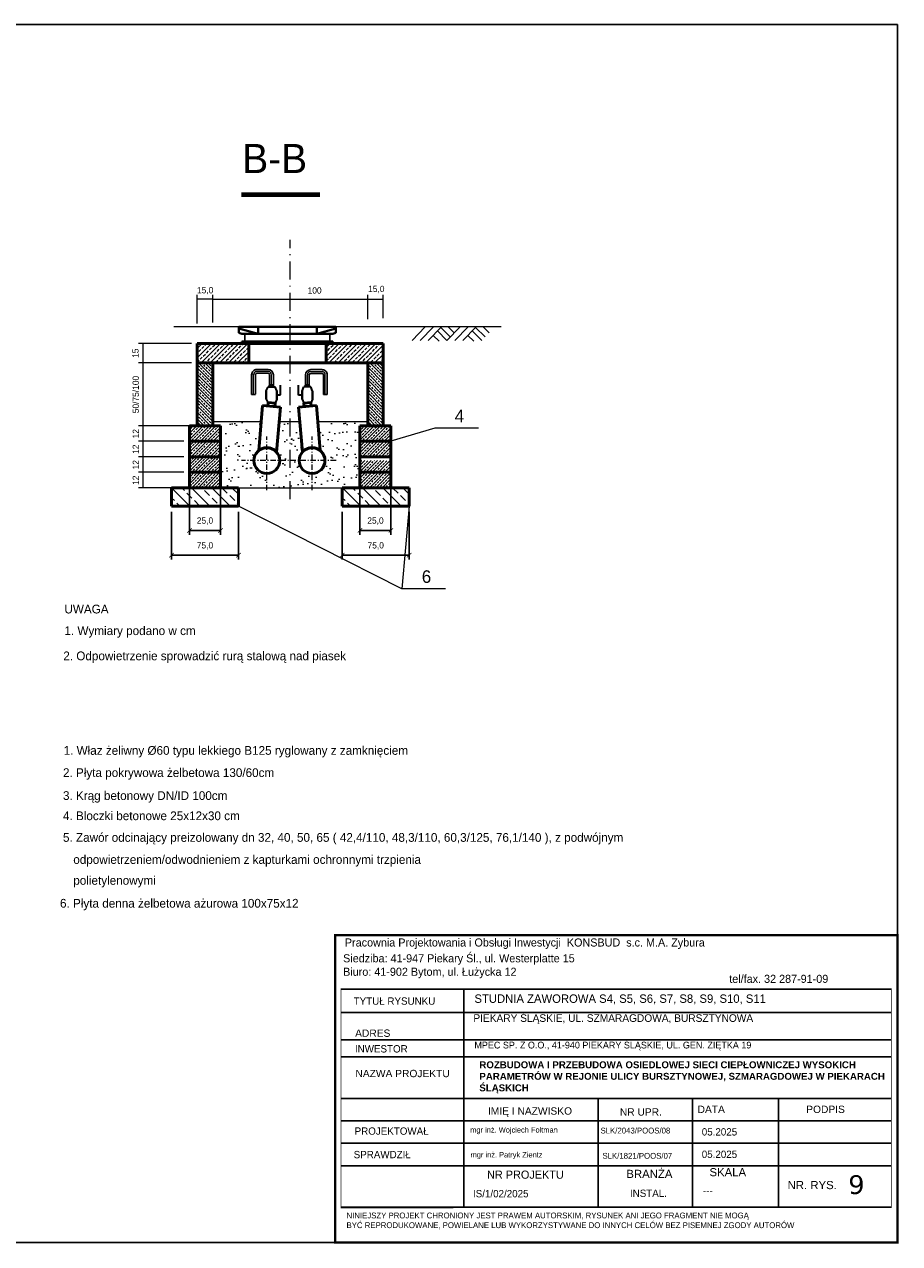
# Model space of a CAD drawing. Extents: x 6567519 to 6569315, y 5583523 to 5585607.
# Tile 43 of 67: x 6568908 to 6569005, y 5583765 to 5583901. Entities that reach past the tile are written whole.
import ezdxf

# ---------------------------------------------------------------- set-up
doc = ezdxf.new("R2010")
doc.units = 0
doc.header["$PDSIZE"] = 0.75
doc.linetypes.add('DGN Style 4', pattern=[2.564227, 1.281312, -0.640656, 0.001602, -0.640656])
doc.linetypes.add('GAK', pattern=[3.5, 2, -0.7, 0.1, -0.7])
doc.layers.get('0').update_dxf_attribs({"linetype": 'CONTINUOUS', "lineweight": 13})
doc.layers.get('Defpoints').update_dxf_attribs({"linetype": 'CONTINUOUS'})
for name, color, linetype, lineweight in [('0-przyłącze', 7, 'CONTINUOUS', 50), ('40', 10, 'CONTINUOUS', 40), ('OBRYS', 7, 'CONTINUOUS', 0), ('pomocnicza', 140, 'CONTINUOUS', 30), ('RAMKA', 7, 'CONTINUOUS', 25), ('sch_mont', 7, 'CONTINUOUS', 0), ('siec', 7, 'GAK', 70), ('studnia', 170, 'CONTINUOUS', 50), ('wymiar', 80, 'CONTINUOUS', 20)]:
    doc.layers.add(name, color=color, linetype=linetype, lineweight=lineweight)
doc.layers.add('_D.OBRZEŻE', color=43, linetype='CONTINUOUS')
doc.styles.add('Opisy018', font='verdana.ttf', dxfattribs={"height": 20})
doc.dimstyles.new('Kopia ISO-25', dxfattribs={"dimtxt": 0.7, "dimasz": 0.5, "dimexe": 0.5, "dimexo": 0.625, "dimtad": 1, "dimdsep": 46, "dimtxsty": 'Standard', "dimblk": 'ARCHTICK', "dimcen": 2.5, "dimadec": 0, "dimazin": 0, "dimtfac": 1, "dimtmove": 0, "dimatfit": 3, "dimfxl": 0, "dimarcsym": 0})
pattern_1 = [(45, (6566893.1232, 5582774.073), (-0.50911688, 0.50911688), []), (45, (6566893.6315, 5582774.073), (-0.50911688, 0.50911688), [0.3456, -0.144])]
pattern_2 = [(45, (-5226.1403, 15383.1629), (-0.353553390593, 0.353553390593), []), (45, (-5225.78676, 15383.1629), (-0.353553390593, 0.353553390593), [0.25, -0.125])]

# ---------------------------------------------------------------- blocks, each defined once
blk = doc.blocks.new('_ArchTick')
at = {"color": 0, "linetype": 'ByBlock', "const_width": 0.15}
blk.add_lwpolyline([(-0.5, -0.5), (0.5, 0.5)], dxfattribs=at)
blk = doc.blocks.new('*D439')
at = {"layer": 'Defpoints', "color": 0, "linetype": 'ByBlock', "lineweight": 20}
for p in [(6568926.1, 5583851.23), (6568929.56, 5583851.23), (6568929.56, 5583844.76)]:
    blk.add_point(p, dxfattribs=at)
at = {"layer": 'pomocnicza', "color": 0, "linetype": 'ByBlock', "lineweight": -2}
for p, q in [((6568926.1, 5583850.61), (6568926.1, 5583844.26)), ((6568929.56, 5583850.61), (6568929.56, 5583844.26)), ((6568926.1, 5583844.76), (6568929.56, 5583844.76))]:
    blk.add_line(p, q, dxfattribs=at)
at = {"layer": 'pomocnicza', "color": 0, "linetype": 'ByBlock', "lineweight": -2, "xscale": 0.5, "yscale": 0.5, "zscale": 0.5, "rotation": 180}
blk.add_blockref('_ArchTick', (6568926.1, 5583844.76), dxfattribs=at)
at = {"layer": 'pomocnicza', "color": 0, "linetype": 'ByBlock', "lineweight": -2, "xscale": 0.5, "yscale": 0.5, "zscale": 0.5}
blk.add_blockref('_ArchTick', (6568929.56, 5583844.76), dxfattribs=at)
at = {"layer": 'pomocnicza', "color": 0, "linetype": 'ByBlock', "lineweight": 20, "insert": (6568927.83, 5583845.79), "char_height": 0.7, "attachment_point": 5}
blk.add_mtext('25,0', dxfattribs=at)
blk = doc.blocks.new('*D438')
at = {"layer": 'Defpoints', "color": 0, "linetype": 'ByBlock', "lineweight": 20}
for p in [(6568945.11, 5583851.23), (6568948.56, 5583851.23), (6568948.56, 5583844.76)]:
    blk.add_point(p, dxfattribs=at)
at = {"layer": 'pomocnicza', "color": 0, "linetype": 'ByBlock', "lineweight": -2}
for p, q in [((6568945.11, 5583850.61), (6568945.11, 5583844.26)), ((6568948.56, 5583850.61), (6568948.56, 5583844.26)), ((6568945.11, 5583844.76), (6568948.56, 5583844.76))]:
    blk.add_line(p, q, dxfattribs=at)
at = {"layer": 'pomocnicza', "color": 0, "linetype": 'ByBlock', "lineweight": -2, "xscale": 0.5, "yscale": 0.5, "zscale": 0.5, "rotation": 180}
blk.add_blockref('_ArchTick', (6568945.11, 5583844.76), dxfattribs=at)
at = {"layer": 'pomocnicza', "color": 0, "linetype": 'ByBlock', "lineweight": -2, "xscale": 0.5, "yscale": 0.5, "zscale": 0.5}
blk.add_blockref('_ArchTick', (6568948.56, 5583844.76), dxfattribs=at)
at = {"layer": 'pomocnicza', "color": 0, "linetype": 'ByBlock', "lineweight": 20, "insert": (6568946.84, 5583845.79), "char_height": 0.7, "attachment_point": 5}
blk.add_mtext('25,0', dxfattribs=at)
blk = doc.blocks.new('*D434')
at = {"layer": 'Defpoints', "color": 0, "linetype": 'ByBlock', "lineweight": 20}
for p in [(6568924.1, 5583847.47), (6568931.56, 5583847.47), (6568931.56, 5583842)]:
    blk.add_point(p, dxfattribs=at)
at = {"layer": 'studnia', "color": 0, "linetype": 'ByBlock', "lineweight": -2}
for p, q in [((6568924.1, 5583846.84), (6568924.1, 5583841.5)), ((6568931.56, 5583846.84), (6568931.56, 5583841.5)), ((6568924.1, 5583842), (6568931.56, 5583842))]:
    blk.add_line(p, q, dxfattribs=at)
at = {"layer": 'studnia', "color": 0, "linetype": 'ByBlock', "lineweight": -2, "xscale": 0.5, "yscale": 0.5, "zscale": 0.5, "rotation": 180}
blk.add_blockref('_ArchTick', (6568924.1, 5583842), dxfattribs=at)
at = {"layer": 'studnia', "color": 0, "linetype": 'ByBlock', "lineweight": -2, "xscale": 0.5, "yscale": 0.5, "zscale": 0.5}
blk.add_blockref('_ArchTick', (6568931.56, 5583842), dxfattribs=at)
at = {"layer": 'studnia', "color": 0, "linetype": 'ByBlock', "lineweight": 20, "insert": (6568927.83, 5583843.03), "char_height": 0.7, "attachment_point": 5}
blk.add_mtext('75,0', dxfattribs=at)
blk = doc.blocks.new('*D435')
at = {"layer": 'Defpoints', "color": 0, "linetype": 'ByBlock', "lineweight": 20}
for p in [(6568943.14, 5583847.47), (6568950.6, 5583847.47), (6568950.6, 5583842)]:
    blk.add_point(p, dxfattribs=at)
at = {"layer": 'studnia', "color": 0, "linetype": 'ByBlock', "lineweight": -2}
for p, q in [((6568943.14, 5583846.84), (6568943.14, 5583841.5)), ((6568950.6, 5583846.84), (6568950.6, 5583841.5)), ((6568943.14, 5583842), (6568950.6, 5583842))]:
    blk.add_line(p, q, dxfattribs=at)
at = {"layer": 'studnia', "color": 0, "linetype": 'ByBlock', "lineweight": -2, "xscale": 0.5, "yscale": 0.5, "zscale": 0.5, "rotation": 180}
blk.add_blockref('_ArchTick', (6568943.14, 5583842), dxfattribs=at)
at = {"layer": 'studnia', "color": 0, "linetype": 'ByBlock', "lineweight": -2, "xscale": 0.5, "yscale": 0.5, "zscale": 0.5}
blk.add_blockref('_ArchTick', (6568950.6, 5583842), dxfattribs=at)
at = {"layer": 'studnia', "color": 0, "linetype": 'ByBlock', "lineweight": 20, "insert": (6568946.87, 5583843.03), "char_height": 0.7, "attachment_point": 5}
blk.add_mtext('75,0', dxfattribs=at)

msp = doc.modelspace()

# ---------------------------------------------------------------- hatches: boundary and pattern name
at = {"layer": 'siec', "linetype": 'Continuous', "lineweight": 20}
h = msp.add_hatch(dxfattribs=at)
h.set_pattern_fill('ANSI33', color=0, scale=2, angle=90, style=0)
h.set_pattern_definition([(135, (-5226.1403, 15383.1629), (-0.353553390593, -0.353553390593), []), (135, (-5226.1403, 15383.51643), (-0.353553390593, -0.353553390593), [0.25, -0.125])])
h.paths.add_polyline_path([(6568928.692, 5583863.427), (6568926.964, 5583863.427), (6568926.964, 5583856.418), (6568928.692, 5583856.418)])
h.paths.add_polyline_path([(6568947.7, 5583863.427), (6568946.946, 5583863.427), (6568945.972, 5583863.427), (6568945.972, 5583858.998), (6568947.7, 5583858.998)])
h.paths.add_polyline_path([(6568947.7, 5583858.998), (6568945.972, 5583858.998), (6568945.972, 5583856.418), (6568947.7, 5583856.418)])
h = msp.add_hatch(dxfattribs=at)
h.set_pattern_fill('AR-SAND', color=0, style=0)
h.set_pattern_definition([(37.5, (-5226.1403, 15383.1629), (-0.0629933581, 1.926823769), [0, -1.52, 0, -1.7, 0, -1.625]), (7.5, (-5226.1403, 15383.163), (1.7697767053, 2.8221460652), [0, -0.82, 0, -1.37, 0, -0.525]), (327.5, (-5227.3703, 15383.1629), (3.11414186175, 0.00565905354), [0, -0.5, 0, -1.8, 0, -2.35]), (317.5, (-5227.3703, 15383.163), (3.0061266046, 0.8776755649), [0, -0.25, 0, -1.18, 0, -1.35])])
h.paths.add_polyline_path([(6568933.29, 5583852.54, -0.2269622), (6568933.827, 5583853.661), (6568934.096, 5583856.86), (6568928.692, 5583856.86), (6568928.692, 5583856.418), (6568929.556, 5583856.418), (6568929.556, 5583854.69), (6568929.556, 5583852.962), (6568929.556, 5583851.234), (6568929.556, 5583849.506), (6568934.73, 5583849.506), (6568934.73, 5583851.1, -0.4142136)])
h.paths.add_polyline_path([(6568937.332, 5583852.54), (6568936.17, 5583852.54, -0.4142136), (6568934.73, 5583851.1), (6568934.73, 5583849.506), (6568937.332, 5583849.506), (6568937.332, 5583850.412, -0.4142136), (6568937.003, 5583850.742, -0.4142136), (6568937.332, 5583851.071)])
h.paths.add_polyline_path([(6568937.332, 5583856.86), (6568936.098, 5583856.86), (6568935.814, 5583853.488, -0.1815108), (6568936.17, 5583852.54), (6568937.332, 5583852.54)])
h.paths.add_polyline_path([(6568938.402, 5583856.86), (6568937.332, 5583856.86), (6568937.332, 5583852.54), (6568938.33, 5583852.54, -0.1815108), (6568938.686, 5583853.488)])
h.paths.add_polyline_path([(6568939.77, 5583851.1, -0.4142136), (6568938.33, 5583852.54), (6568937.332, 5583852.54), (6568937.332, 5583851.071, -0.4142136), (6568937.661, 5583850.742, -0.4142136), (6568937.332, 5583850.412), (6568937.332, 5583849.506), (6568939.77, 5583849.506)])
h.paths.add_polyline_path([(6568945.108, 5583851.234), (6568945.108, 5583852.54), (6568941.21, 5583852.54, -0.4142136), (6568939.77, 5583851.1), (6568939.77, 5583849.506), (6568945.108, 5583849.506)])
h.paths.add_polyline_path([(6568945.108, 5583854.69), (6568945.108, 5583856.418), (6568945.972, 5583856.418), (6568945.972, 5583856.86), (6568940.405, 5583856.86), (6568940.673, 5583853.661, -0.2269622), (6568941.21, 5583852.54), (6568945.108, 5583852.54), (6568945.108, 5583852.962)])
h = msp.add_hatch(dxfattribs=at)
h.set_pattern_fill('ANSI33', color=0, scale=2, style=0)
h.set_pattern_definition(pattern_2)
h.paths.add_polyline_path([(6568929.556, 5583852.962), (6568926.1, 5583852.962), (6568926.1, 5583851.234), (6568929.556, 5583851.234)])
h.paths.add_polyline_path([(6568929.556, 5583854.69), (6568928.692, 5583854.69), (6568926.964, 5583854.69), (6568926.1, 5583854.69), (6568926.1, 5583852.962), (6568929.556, 5583852.962)])
h.paths.add_polyline_path([(6568929.556, 5583856.418), (6568928.692, 5583856.418), (6568926.964, 5583856.418), (6568926.1, 5583856.418), (6568926.1, 5583854.69), (6568926.964, 5583854.69), (6568928.692, 5583854.69), (6568929.556, 5583854.69)])
h.paths.add_polyline_path([(6568948.564, 5583856.418), (6568947.7, 5583856.418), (6568945.972, 5583856.418), (6568945.108, 5583856.418), (6568945.108, 5583854.69), (6568945.972, 5583854.69), (6568947.7, 5583854.69), (6568948.564, 5583854.69)])
h.paths.add_polyline_path([(6568948.564, 5583854.69), (6568947.7, 5583854.69), (6568945.972, 5583854.69), (6568945.108, 5583854.69), (6568945.108, 5583852.962), (6568948.564, 5583852.962)])
h.paths.add_polyline_path([(6568948.564, 5583852.54), (6568945.108, 5583852.54), (6568945.108, 5583851.234), (6568948.564, 5583851.234)])
h.paths.add_polyline_path([(6568948.564, 5583851.234), (6568945.108, 5583851.234), (6568945.108, 5583849.506), (6568948.564, 5583849.506)])
h = msp.add_hatch(dxfattribs=at)
h.set_pattern_fill('ANSI33', color=0, scale=2, style=0)
h.set_pattern_definition(pattern_2)
h.paths.add_polyline_path([(6568929.556, 5583851.234), (6568926.1, 5583851.234), (6568926.1, 5583849.506), (6568929.556, 5583849.506)])
at = {"layer": 'studnia', "linetype": 'ByBlock', "lineweight": 20}
h = msp.add_hatch(dxfattribs=at)
h.set_pattern_fill('ANSI33', color=0, scale=0.25, angle=270, style=0)
h.set_pattern_definition([(315, (4995.9084, 4596.7978), (1.12253201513, 1.12253201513), []), (315, (4995.9084, 4595.6753), (1.12253201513, 1.12253201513), [0.79375, -0.396875])])
h.paths.add_polyline_path([(6568931.558, 5583849.506), (6568924.098, 5583849.506), (6568924.098, 5583847.467), (6568931.558, 5583847.467)])
h = msp.add_hatch(dxfattribs=at)
h.set_pattern_fill('ANSI33', color=0, scale=0.25, angle=270, style=0)
h.set_pattern_definition([(315, (5014.9537, 4596.7978), (1.12253201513, 1.12253201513), []), (315, (5014.9537, 4595.6753), (1.12253201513, 1.12253201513), [0.79375, -0.396875])])
h.paths.add_polyline_path([(6568950.603, 5583849.506), (6568943.143, 5583849.506), (6568943.143, 5583847.467), (6568950.603, 5583847.467)])
at = {"layer": 'wymiar'}
h = msp.add_hatch(dxfattribs=at)
h.set_pattern_fill('JIS_STN_2.5', color=0, scale=0.288, style=0)
h.set_pattern_definition(pattern_1)
h.paths.add_polyline_path([(6568932.709, 5583863.427), (6568932.709, 5583865.587), (6568926.964, 5583865.587), (6568926.964, 5583863.427)])
h = msp.add_hatch(dxfattribs=at)
h.set_pattern_fill('JIS_STN_2.5', color=0, scale=0.288, style=0)
h.set_pattern_definition(pattern_1)
h.paths.add_polyline_path([(6568941.349, 5583865.587), (6568941.349, 5583863.427), (6568947.7, 5583863.427), (6568947.7, 5583865.587)])

# ---------------------------------------------------------------- linework, layer by layer
at = {"layer": '0-przyłącze', "color": 0, "lineweight": 30}
for p, q in [((6568932.289, 5583865.827, 10.18), (6568932.289, 5583866.667, 10.18)), ((6568941.74, 5583865.827, 10.18), (6568941.74, 5583866.667, 10.18))]:
    msp.add_line(p, q, dxfattribs=at)
at = {"layer": '0-przyłącze', "color": 0, "lineweight": 35}
for p, q in [((6568935.031, 5583860.757, 10.18), (6568935.031, 5583860.951, 10.18)), ((6568935.031, 5583860.951, 10.18), (6568935.412, 5583860.951, 10.18)), ((6568935.459, 5583860.951, 10.18), (6568935.094, 5583860.951, 10.18)), ((6568935.459, 5583860.757, 10.18), (6568935.459, 5583860.951, 10.18)), ((6568936.239, 5583859.851, 10.18), (6568936.239, 5583860.957, 10.18)), ((6568938.256, 5583859.838, 10.18), (6568938.256, 5583860.944, 10.18)), ((6568939.035, 5583860.744, 10.18), (6568939.035, 5583860.938, 10.18)), ((6568939.035, 5583860.938, 10.18), (6568939.401, 5583860.938, 10.18)), ((6568939.463, 5583860.938, 10.18), (6568939.083, 5583860.938, 10.18)), ((6568939.463, 5583860.744, 10.18), (6568939.463, 5583860.938, 10.18)), ((6568934.659, 5583860.305, 10.18), (6568934.859, 5583860.757, 10.18)), ((6568934.659, 5583860.305, 10.18), (6568934.659, 5583859.398, 10.18)), ((6568934.659, 5583859.398, 10.18), (6568934.659, 5583860.305, 10.18)), ((6568934.859, 5583860.757, 10.18), (6568935.646, 5583860.757, 10.18)), ((6568935.846, 5583860.305, 10.18), (6568935.646, 5583860.757, 10.18)), ((6568935.846, 5583860.305, 10.18), (6568935.846, 5583859.398, 10.18)), ((6568935.846, 5583859.398, 10.18), (6568935.846, 5583860.305, 10.18)), ((6568935.846, 5583859.851, 10.18), (6568936.239, 5583859.851, 10.18)), ((6568938.648, 5583859.838, 10.18), (6568938.256, 5583859.838, 10.18)), ((6568938.648, 5583860.292, 10.18), (6568938.848, 5583860.744, 10.18)), ((6568938.648, 5583860.292, 10.18), (6568938.648, 5583859.385, 10.18)), ((6568938.648, 5583859.385, 10.18), (6568938.648, 5583860.292, 10.18)), ((6568939.635, 5583860.744, 10.18), (6568938.848, 5583860.744, 10.18)), ((6568939.835, 5583860.292, 10.18), (6568939.635, 5583860.744, 10.18)), ((6568939.835, 5583860.292, 10.18), (6568939.835, 5583859.385, 10.18)), ((6568939.835, 5583859.385, 10.18), (6568939.835, 5583860.292, 10.18)), ((6568934.659, 5583859.398, 10.18), (6568934.859, 5583858.946, 10.18)), ((6568935.846, 5583859.398, 10.18), (6568935.646, 5583858.946, 10.18)), ((6568938.648, 5583859.385, 10.18), (6568938.848, 5583858.932, 10.18)), ((6568939.835, 5583859.385, 10.18), (6568939.635, 5583858.932, 10.18))]:
    msp.add_line(p, q, dxfattribs=at)
at = {"layer": '40', "color": 0}
for p, q in [((6568931.611, 5583867.434, 10.18), (6568942.418, 5583867.439, 10.18)), ((6568931.611, 5583867.434, 10.18), (6568931.611, 5583866.787, 10.18)), ((6568933.745, 5583866.667, 10.18), (6568931.611, 5583867.267, 10.18)), ((6568931.611, 5583866.787, 10.18), (6568931.944, 5583866.667, 10.18)), ((6568931.944, 5583866.667, 10.18), (6568942.084, 5583866.667, 10.18)), ((6568933.744, 5583867.435, 10.18), (6568933.745, 5583866.667, 10.18)), ((6568940.284, 5583867.435, 10.18), (6568940.284, 5583866.667, 10.18)), ((6568940.284, 5583866.667, 10.18), (6568942.417, 5583867.267, 10.18)), ((6568942.417, 5583866.787, 10.18), (6568942.084, 5583866.667, 10.18)), ((6568942.418, 5583867.434, 10.18), (6568942.417, 5583866.787, 10.18)), ((6568931.945, 5583865.827, 10.18), (6568931.945, 5583865.587, 10.18)), ((6568931.945, 5583865.827, 10.18), (6568942.084, 5583865.827, 10.18)), ((6568942.084, 5583865.827, 10.18), (6568942.084, 5583865.587, 10.18))]:
    msp.add_line(p, q, dxfattribs=at)
at = {"layer": '_D.OBRZEŻE', "color": 0}
for p, q in [((6568942.974, 5583793.63, 10.18), (6569004.361, 5583793.63, 10.18)), ((6568956.688, 5583769.32, 10.18), (6568956.688, 5583793.63, 10.18)), ((6568942.992, 5583791.031, 10.18), (6569004.36, 5583791.031, 10.18)), ((6568943.002, 5583787.963, 10.18), (6569004.359, 5583787.963, 10.18)), ((6568943.002, 5583786.074, 10.18), (6569004.358, 5583786.074, 10.18)), ((6568943.002, 5583781.446, 10.18), (6569004.356, 5583781.446, 10.18)), ((6568971.687, 5583769.32, 10.18), (6568971.687, 5583781.446, 10.18)), ((6568982.194, 5583769.32, 10.18), (6568982.194, 5583781.446, 10.18)), ((6568991.788, 5583769.32, 10.18), (6568991.788, 5583781.446, 10.18)), ((6568943.002, 5583778.946, 10.18), (6569004.356, 5583778.946, 10.18)), ((6568943.002, 5583776.446, 10.18), (6569004.355, 5583776.446, 10.18)), ((6568943.002, 5583773.946, 10.18), (6569004.354, 5583773.946, 10.18)), ((6568943.002, 5583769.32, 10.18), (6569004.352, 5583769.32, 10.18))]:
    msp.add_line(p, q, dxfattribs=at)
at = {"layer": '_D.OBRZEŻE', "color": 0, "elevation": 10.18}
for points, const_width in [([(6568942.343, 5583799.63), (6569005.043, 5583799.63), (6569005.043, 5583765.393), (6568942.343, 5583765.393)], 0.259), ([(6569004.361, 5583793.643), (6568943.002, 5583793.643), (6568943.002, 5583769.244), (6569004.352, 5583769.283)], 0.0739)]:
    msp.add_lwpolyline(points, close=True, dxfattribs=dict(at, const_width=const_width))
at = {"layer": 'Defpoints', "color": 0, "lineweight": 20}
for p in [(6568926.964, 5583870.522, 10.18), (6568945.972, 5583870.522, 10.18), (6568947.7, 5583870.522, 10.18), (6568921.901, 5583865.587, 10.18), (6568921.901, 5583854.69, 10.18), (6568921.901, 5583852.962, 10.18), (6568921.901, 5583851.234, 10.18)]:
    msp.add_point(p, dxfattribs=at)
at = {"layer": 'Defpoints', "color": 0}
for p in [(6568945.972, 5583867.808, 10.18), (6568945.972, 5583867.683, 10.18), (6568947.7, 5583867.779, 10.18), (6568926.964, 5583867.206, 10.18), (6568928.692, 5583867.426, 10.18), (6568928.692, 5583867.301, 10.18), (6568926.964, 5583865.587, 10.18), (6568926.339, 5583863.427, 10.18), (6568926.964, 5583863.427, 10.18), (6568926.1, 5583856.418, 10.18), (6568926.964, 5583856.418, 10.18), (6568926.1, 5583854.69, 10.18), (6568926.1, 5583854.69, 10.18), (6568926.1, 5583852.962, 10.18), (6568926.1, 5583852.962, 10.18), (6568926.1, 5583851.234, 10.18), (6568926.1, 5583851.234, 10.18), (6568926.1, 5583849.506, 10.18)]:
    msp.add_point(p, dxfattribs=at)
at = {"layer": 'OBRYS', "color": 0, "lineweight": 30}
for p, q in [((6568934.75, 5583862.268, 10.18), (6568933.607, 5583862.268, 10.18)), ((6568934.869, 5583862.696, 10.18), (6568933.622, 5583862.696, 10.18)), ((6568934.883, 5583862.268, 10.18), (6568934.75, 5583862.268, 10.18)), ((6568939.611, 5583862.255, 10.18), (6568939.745, 5583862.255, 10.18)), ((6568939.626, 5583862.683, 10.18), (6568940.873, 5583862.683, 10.18)), ((6568939.745, 5583862.255, 10.18), (6568940.888, 5583862.255, 10.18))]:
    msp.add_line(p, q, dxfattribs=at)
at = {"layer": 'OBRYS', "color": 0, "lineweight": 20}
for p, q in [((6568934.876, 5583862.482, 10.18), (6568933.614, 5583862.482, 10.18)), ((6568939.618, 5583862.469, 10.18), (6568940.88, 5583862.469, 10.18))]:
    msp.add_line(p, q, dxfattribs=at)
at = {"layer": 'OBRYS', "color": 0, "linetype": 'Continuous', "lineweight": 30}
for p, q in [((6568933.031, 5583859.923, 10.18), (6568933.031, 5583862.106, 10.18)), ((6568933.459, 5583859.926, 10.18), (6568933.459, 5583862.12, 10.18)), ((6568935.031, 5583862.113, 10.18), (6568935.031, 5583860.951, 10.18)), ((6568935.459, 5583862.106, 10.18), (6568935.459, 5583860.951, 10.18)), ((6568939.035, 5583862.092, 10.18), (6568939.035, 5583860.938, 10.18)), ((6568939.463, 5583862.1, 10.18), (6568939.463, 5583860.938, 10.18)), ((6568941.035, 5583859.913, 10.18), (6568941.035, 5583862.107, 10.18)), ((6568941.463, 5583859.91, 10.18), (6568941.463, 5583862.092, 10.18)), ((6568933.459, 5583859.923, 10.18), (6568933.031, 5583859.923, 10.18)), ((6568941.035, 5583859.91, 10.18), (6568941.463, 5583859.91, 10.18))]:
    msp.add_line(p, q, dxfattribs=at)
at = {"layer": 'OBRYS', "color": 0, "lineweight": 30, "extrusion": (0, 0, -1)}
for centre, radius, start, end in [((-6568933.622, 5583862.106, -10.18), 0.591, 359.9989, 89.9989), ((-6568934.883, 5583862.12, -10.18), 0.148, 89.9989, 179.9989), ((-6568939.611, 5583862.107, -10.18), 0.148, 0.0011, 90.0011), ((-6568940.873, 5583862.092, -10.18), 0.591, 90.0011, 180.0011)]:
    msp.add_arc(centre, radius, start, end, dxfattribs=at)
at = {"layer": 'OBRYS', "color": 0, "lineweight": 20}
for centre, start, end in [((6568933.614, 5583862.113, 10.18), 90.0011, 180.0011), ((6568934.876, 5583862.113, 10.18), 0.0011, 90.0011), ((6568939.618, 5583862.1, 10.18), 89.9989, 179.9989), ((6568940.88, 5583862.1, 10.18), 359.9989, 89.9989)]:
    msp.add_arc(centre, 0.369, start, end, dxfattribs=at)
at = {"layer": 'OBRYS', "color": 0, "lineweight": 30}
for centre, radius, start, end in [((6568933.607, 5583862.12, 10.18), 0.148, 90.0011, 180.0011), ((6568934.869, 5583862.106, 10.18), 0.591, 0.0011, 90.0011), ((6568939.626, 5583862.092, 10.18), 0.591, 89.9989, 179.9989), ((6568940.888, 5583862.107, 10.18), 0.148, 359.9989, 89.9989)]:
    msp.add_arc(centre, radius, start, end, dxfattribs=at)
at = {"layer": 'pomocnicza', "color": 0, "lineweight": 25}
for p, q in [((6568802.898, 5583901.16, 10.18), (6569005.043, 5583901.16, 10.18)), ((6569005.043, 5583901.16, 10.18), (6569005.043, 5583765.393, 10.18)), ((6568802.898, 5583765.393, 10.18), (6569005.043, 5583765.393, 10.18))]:
    msp.add_line(p, q, dxfattribs=at)
at = {"layer": 'pomocnicza', "color": 0, "linetype": 'ByBlock', "lineweight": 20}
for p, q in [((6568926.964, 5583867.831, 10.18), (6568926.964, 5583871.022, 10.18)), ((6568928.692, 5583870.522, 10.18), (6568926.964, 5583870.522, 10.18)), ((6568928.692, 5583867.926, 10.18), (6568928.692, 5583871.022, 10.18)), ((6568928.692, 5583870.522, 10.18), (6568945.972, 5583870.522, 10.18)), ((6568945.972, 5583868.308, 10.18), (6568945.972, 5583871.022, 10.18)), ((6568945.972, 5583870.522, 10.18), (6568947.7, 5583870.522, 10.18)), ((6568947.7, 5583868.404, 10.18), (6568947.7, 5583871.022, 10.18)), ((6568926.339, 5583865.587, 10.18), (6568920.426, 5583865.587, 10.18)), ((6568920.926, 5583863.427, 10.18), (6568920.926, 5583865.587, 10.18)), ((6568925.714, 5583863.427, 10.18), (6568920.426, 5583863.427, 10.18)), ((6568920.926, 5583856.418, 10.18), (6568920.926, 5583863.427, 10.18)), ((6568926.339, 5583863.427, 10.18), (6568921.401, 5583863.427, 10.18)), ((6568925.475, 5583856.418, 10.18), (6568920.426, 5583856.418, 10.18)), ((6568920.926, 5583854.69, 10.18), (6568920.926, 5583856.418, 10.18)), ((6568926.339, 5583856.418, 10.18), (6568921.401, 5583856.418, 10.18)), ((6568925.475, 5583854.69, 10.18), (6568920.426, 5583854.69, 10.18)), ((6568925.475, 5583854.69, 10.18), (6568920.426, 5583854.69, 10.18)), ((6568920.926, 5583852.962, 10.18), (6568920.926, 5583854.69, 10.18)), ((6568925.475, 5583852.962, 10.18), (6568920.426, 5583852.962, 10.18)), ((6568925.475, 5583852.962, 10.18), (6568920.426, 5583852.962, 10.18)), ((6568920.926, 5583851.234, 10.18), (6568920.926, 5583852.962, 10.18)), ((6568925.475, 5583851.234, 10.18), (6568920.426, 5583851.234, 10.18)), ((6568925.475, 5583851.234, 10.18), (6568920.426, 5583851.234, 10.18)), ((6568920.926, 5583849.506, 10.18), (6568920.926, 5583851.234, 10.18)), ((6568925.475, 5583849.506, 10.18), (6568920.426, 5583849.506, 10.18))]:
    msp.add_line(p, q, dxfattribs=at)
at = {"layer": 'RAMKA', "color": 0, "linetype": 'ByBlock'}
for p, q in [((6568926.1, 5583844.756, 10.18), (6568929.556, 5583844.756, 10.18)), ((6568945.108, 5583844.756, 10.18), (6568948.564, 5583844.756, 10.18))]:
    msp.add_line(p, q, dxfattribs=at)
at = {"layer": 'sch_mont', "color": 0, "lineweight": 20}
for p, q in [((6568933.248, 5583859.926, 10.18), (6568933.248, 5583862.156, 10.18)), ((6568941.247, 5583859.913, 10.18), (6568941.247, 5583862.143, 10.18))]:
    msp.add_line(p, q, dxfattribs=at)
at = {"layer": 'sch_mont', "color": 0, "linetype": 'DGN Style 4', "lineweight": 20}
for p, q in [((6568935.24, 5583860.951, 10.18), (6568935.239, 5583862.106, 10.18)), ((6568939.255, 5583860.938, 10.18), (6568939.255, 5583862.092, 10.18))]:
    msp.add_line(p, q, dxfattribs=at)
at = {"layer": 'siec', "color": 0, "linetype": 'Continuous', "lineweight": 20}
msp.add_line((6568929.556, 5583849.506, 10.18), (6568945.108, 5583849.506, 10.18), dxfattribs=at)
at = {"layer": 'studnia', "color": 0}
for p, q in [((6568926.964, 5583863.427, 10.18), (6568926.964, 5583865.587, 10.18)), ((6568926.964, 5583865.587, 10.18), (6568947.7, 5583865.587, 10.18)), ((6568932.709, 5583863.427, 10.18), (6568932.709, 5583865.587, 10.18)), ((6568941.349, 5583863.427, 10.18), (6568941.349, 5583865.587, 10.18)), ((6568947.7, 5583863.427, 10.18), (6568947.7, 5583865.587, 10.18)), ((6568926.964, 5583856.418, 10.18), (6568926.964, 5583863.427, 10.18)), ((6568926.964, 5583863.427, 10.18), (6568928.692, 5583863.427, 10.18)), ((6568926.964, 5583863.427, 10.18), (6568947.7, 5583863.427, 10.18)), ((6568928.692, 5583863.427, 10.18), (6568928.692, 5583856.418, 10.18)), ((6568945.972, 5583856.418, 10.18), (6568945.972, 5583863.427, 10.18)), ((6568945.972, 5583863.427, 10.18), (6568947.7, 5583863.427, 10.18)), ((6568947.7, 5583863.427, 10.18), (6568947.7, 5583856.418, 10.18)), ((6568933.826, 5583853.655, 10.18), (6568934.248, 5583858.677, 10.18)), ((6568934.248, 5583858.677, 10.18), (6568936.237, 5583858.51, 10.18)), ((6568934.836, 5583858.628, 10.18), (6568934.868, 5583858.998, 10.18)), ((6568934.868, 5583858.998, 10.18), (6568935.652, 5583858.932, 10.18)), ((6568935.652, 5583858.932, 10.18), (6568935.621, 5583858.562, 10.18)), ((6568935.814, 5583853.488, 10.18), (6568936.237, 5583858.51, 10.18)), ((6568940.252, 5583858.677, 10.18), (6568938.264, 5583858.51, 10.18)), ((6568938.686, 5583853.488, 10.18), (6568938.264, 5583858.51, 10.18)), ((6568939.633, 5583858.998, 10.18), (6568938.848, 5583858.932, 10.18)), ((6568938.848, 5583858.932, 10.18), (6568938.879, 5583858.562, 10.18)), ((6568939.664, 5583858.628, 10.18), (6568939.633, 5583858.998, 10.18)), ((6568940.674, 5583853.655, 10.18), (6568940.252, 5583858.677, 10.18)), ((6568926.964, 5583856.418, 10.18), (6568926.1, 5583856.418, 10.18)), ((6568926.1, 5583856.418, 10.18), (6568926.1, 5583854.69, 10.18)), ((6568926.964, 5583856.418, 10.18), (6568928.692, 5583856.418, 10.18)), ((6568926.964, 5583856.418, 10.18), (6568928.692, 5583856.418, 10.18)), ((6568928.692, 5583856.418, 10.18), (6568929.556, 5583856.418, 10.18)), ((6568929.556, 5583856.418, 10.18), (6568929.556, 5583854.69, 10.18)), ((6568945.972, 5583856.418, 10.18), (6568945.108, 5583856.418, 10.18)), ((6568945.108, 5583856.418, 10.18), (6568945.108, 5583854.69, 10.18)), ((6568945.972, 5583856.418, 10.18), (6568947.7, 5583856.418, 10.18)), ((6568945.972, 5583856.418, 10.18), (6568947.7, 5583856.418, 10.18)), ((6568945.972, 5583856.418, 10.18), (6568947.7, 5583856.418, 10.18)), ((6568947.7, 5583856.418, 10.18), (6568948.564, 5583856.418, 10.18)), ((6568948.564, 5583856.418, 10.18), (6568948.564, 5583854.69, 10.18)), ((6568926.1, 5583854.69, 10.18), (6568929.556, 5583854.69, 10.18)), ((6568926.964, 5583854.69, 10.18), (6568926.1, 5583854.69, 10.18)), ((6568926.1, 5583854.69, 10.18), (6568926.1, 5583852.962, 10.18)), ((6568926.964, 5583854.69, 10.18), (6568928.692, 5583854.69, 10.18)), ((6568928.692, 5583854.69, 10.18), (6568929.556, 5583854.69, 10.18)), ((6568929.556, 5583854.69, 10.18), (6568929.556, 5583852.962, 10.18)), ((6568945.108, 5583854.69, 10.18), (6568948.564, 5583854.69, 10.18)), ((6568945.972, 5583854.69, 10.18), (6568945.108, 5583854.69, 10.18)), ((6568945.108, 5583854.69, 10.18), (6568945.108, 5583852.962, 10.18)), ((6568945.972, 5583854.69, 10.18), (6568947.7, 5583854.69, 10.18)), ((6568947.7, 5583854.69, 10.18), (6568948.564, 5583854.69, 10.18)), ((6568948.564, 5583854.69, 10.18), (6568948.564, 5583852.962, 10.18)), ((6568926.1, 5583852.962, 10.18), (6568929.556, 5583852.962, 10.18)), ((6568926.1, 5583852.962, 10.18), (6568926.1, 5583851.234, 10.18)), ((6568929.556, 5583852.962, 10.18), (6568929.556, 5583851.234, 10.18)), ((6568945.108, 5583852.962, 10.18), (6568948.564, 5583852.962, 10.18)), ((6568945.108, 5583852.962, 10.18), (6568945.108, 5583851.234, 10.18)), ((6568948.564, 5583852.962, 10.18), (6568948.564, 5583851.234, 10.18)), ((6568926.1, 5583851.234, 10.18), (6568929.556, 5583851.234, 10.18)), ((6568926.1, 5583851.234, 10.18), (6568929.556, 5583851.234, 10.18)), ((6568926.1, 5583851.234, 10.18), (6568926.1, 5583849.506, 10.18)), ((6568929.556, 5583851.234, 10.18), (6568929.556, 5583849.506, 10.18)), ((6568945.108, 5583851.234, 10.18), (6568948.564, 5583851.234, 10.18)), ((6568945.108, 5583851.234, 10.18), (6568948.564, 5583851.234, 10.18)), ((6568945.108, 5583851.234, 10.18), (6568945.108, 5583849.506, 10.18)), ((6568948.564, 5583851.234, 10.18), (6568948.564, 5583849.506, 10.18)), ((6568926.1, 5583849.506, 10.18), (6568929.556, 5583849.506, 10.18)), ((6568945.108, 5583849.506, 10.18), (6568948.564, 5583849.506, 10.18))]:
    msp.add_line(p, q, dxfattribs=at)
at = {"layer": 'studnia', "color": 0, "linetype": 'ByBlock'}
for p, q in [((6568924.098, 5583849.506, 10.18), (6568931.558, 5583849.506, 10.18)), ((6568924.098, 5583849.506, 10.18), (6568924.098, 5583847.467, 10.18)), ((6568931.558, 5583847.467, 10.18), (6568931.558, 5583849.506, 10.18)), ((6568943.143, 5583849.506, 10.18), (6568950.603, 5583849.506, 10.18)), ((6568943.143, 5583849.506, 10.18), (6568943.143, 5583847.467, 10.18)), ((6568950.603, 5583847.467, 10.18), (6568950.603, 5583849.506, 10.18)), ((6568924.098, 5583847.467, 10.18), (6568931.558, 5583847.467, 10.18)), ((6568943.143, 5583847.467, 10.18), (6568950.603, 5583847.467, 10.18))]:
    msp.add_line(p, q, dxfattribs=at)
at = {"layer": 'studnia', "color": 0, "linetype": 'ByBlock', "lineweight": 20}
msp.add_line((6568950.603, 5583847.467, 10.18), (6568949.797, 5583838.237, 10.18), dxfattribs=at)
at = {"layer": 'studnia', "color": 0}
for centre in [(6568934.73, 5583852.54, 10.18), (6568939.77, 5583852.54, 10.18)]:
    msp.add_circle(centre, 1.44, dxfattribs=at)
at = {"layer": 'wymiar', "color": 0, "lineweight": 80}
msp.add_line((6568940.653, 5583882.167, 10.18), (6568931.913, 5583882.167, 10.18), dxfattribs=at)
at = {"layer": 'wymiar', "color": 0, "linetype": 'GAK'}
msp.add_line((6568937.332, 5583848.233, 10.18), (6568937.332, 5583877.138, 10.18), dxfattribs=at)
at = {"layer": 'wymiar', "color": 0}
for p, q in [((6568960.861, 5583867.436, 10.18), (6568924.347, 5583867.436, 10.18)), ((6568952.398, 5583867.436, 10.18), (6568950.922, 5583865.942, 10.18)), ((6568953.295, 5583867.436, 10.18), (6568951.819, 5583865.942, 10.18)), ((6568954.193, 5583867.436, 10.18), (6568952.716, 5583865.942, 10.18)), ((6568953.268, 5583866.501, 10.18), (6568953.94, 5583865.837, 10.18)), ((6568954.805, 5583865.942, 10.18), (6568953.748, 5583866.986, 10.18)), ((6568955.175, 5583866.318, 10.18), (6568954.119, 5583867.362, 10.18)), ((6568956.281, 5583867.436, 10.18), (6568954.805, 5583865.942, 10.18)), ((6568954.952, 5583867.436, 10.18), (6568955.624, 5583866.772, 10.18)), ((6568957.178, 5583867.436, 10.18), (6568955.702, 5583865.942, 10.18)), ((6568958.076, 5583867.436, 10.18), (6568956.599, 5583865.942, 10.18)), ((6568957.151, 5583866.501, 10.18), (6568957.823, 5583865.837, 10.18)), ((6568958.687, 5583865.942, 10.18), (6568957.631, 5583866.986, 10.18)), ((6568959.058, 5583866.318, 10.18), (6568958.002, 5583867.362, 10.18)), ((6568958.835, 5583867.436, 10.18), (6568959.507, 5583866.772, 10.18)), ((6568934.096, 5583856.86, 10.18), (6568928.692, 5583856.86, 10.18)), ((6568938.402, 5583856.86, 10.18), (6568936.098, 5583856.86, 10.18)), ((6568945.972, 5583856.86, 10.18), (6568940.405, 5583856.86, 10.18)), ((6568953.467, 5583856.138, 10.18), (6568948.564, 5583854.69, 10.18)), ((6568958.334, 5583856.138, 10.18), (6568953.467, 5583856.138, 10.18)), ((6568949.797, 5583838.237, 10.18), (6568931.558, 5583847.467, 10.18)), ((6568954.664, 5583838.237, 10.18), (6568949.797, 5583838.237, 10.18))]:
    msp.add_line(p, q, dxfattribs=at)
at = {"layer": 'wymiar', "color": 0, "linetype": 'GAK', "ltscale": 0.3}
for p, q in [((6568934.73, 5583849.255, 10.18), (6568934.73, 5583855.212, 10.18)), ((6568939.77, 5583849.255, 10.18), (6568939.77, 5583855.212, 10.18)), ((6568942.44, 5583852.54, 10.18), (6568931.908, 5583852.54, 10.18))]:
    msp.add_line(p, q, dxfattribs=at)

# ---------------------------------------------------------------- texts
at = {"layer": '_D.OBRZEŻE', "color": 0, "attachment_point": 1}
for s, insert, char_height, width in [('Pracownia Projektowania i Obsługi Inwestycji  KONSBUD  s.c. M.A. Zybura{\\Q15;              }', (6568943.429, 5583799.279, 10.18), 0.9, 281.08878), ('Siedziba: 41-947 Piekary Śl., ul. Westerplatte 15\\PBiuro: 41-902 Bytom, ul. Łużycka 12', (6568943.233, 5583797.516, 10.18), 0.9, 48.07269), ('{\\H0.8612x; tel/fax. 32 287-91-09}\\P ', (6568985.955, 5583795.226, 10.18), 1.045, 31.98503), ('STUDNIA ZAWOROWA S4, S5, S6, S7, S8, S9, S10, S11', (6568957.876, 5583793.04, 10.18), 0.9405, 47.74268), ('TYTUŁ RYSUNKU', (6568944.411, 5583792.705, 10.18), 0.81625, 23.69262), ('PIEKARY ŚLĄSKIE, UL. SZMARAGDOWA, BURSZTYNOWA', (6568957.757, 5583790.827, 10.18), 0.84645, 45.94637), ('{\\fArial|b0|i0|c238|p34;ADRES }', (6568944.573, 5583789.129, 10.18), 0.81625, 23.69262), ('MPEC SP. Z O.O., 41-940 PIEKARY ŚLĄSKIE, UL. GEN. ZIĘTKA 19', (6568957.873, 5583787.765, 10.18), 0.75, 51.59646), ('INWESTOR', (6568944.551, 5583787.384, 10.18), 0.8162, 23.69262), ('{\\fArial|b1|i0|c238|p34;\\H0.819x;ROZBUDOWA I PRZEBUDOWA OSIEDLOWEJ SIECI CIEPŁOWNICZEJ WYSOKICH PARAMETRÓW W REJONIE ULICY BURSZTYNOWEJ, SZMARAGDOWEJ W PIEKARACH ŚLĄSKICH\\fArial|b0|i0|c238|p34;\\H1.221x;  }', (6568958.426, 5583785.582, 10.18), 0.942155, 47.58608), ('{\\fArial|b0|i0|c238|p34;NAZWA PROJEKTU}', (6568944.609, 5583784.633, 10.18), 0.81625, 23.69262), ('{\\fArial|b0|i0|c238|p34;\\Q0;PODPIS}', (6568994.871, 5583780.642, 10.18), 0.81625, 23.69262), ('{\\fArial|b0|i0|c238|p34;\\Q0;IMIĘ I NAZWISKO}', (6568959.384, 5583780.455, 10.18), 0.81625, 23.69262), ('{\\fArial|b0|i0|c238|p34;NR UPR.}', (6568974.09, 5583780.347, 10.18), 0.81625, 23.69262), ('{\\fArial|b0|i0|c238|p34;\\Q0;DATA}', (6568982.76, 5583780.642, 10.18), 0.81625, 23.69262), ('PROJEKTOWAŁ', (6568944.518, 5583778.215, 10.18), 0.81625, 23.69262), ('mgr inż. Wojciech Foltman', (6568957.408, 5583778.24, 10.18), 0.6, 23.69262), ('SLK/2043/POOS/08', (6568971.935, 5583778.189, 10.18), 0.65, 22.50798), ('05.2025', (6568983.224, 5583778.129, 10.18), 0.8162, 23.69262), ('SPRAWDZIŁ', (6568944.413, 5583775.597, 10.18), 0.8162, 23.69262), ('mgr inż. Patryk Zientz', (6568957.452, 5583775.468, 10.18), 0.6, 23.69262), ('SLK/1821/POOS/07', (6568972.149, 5583775.374, 10.18), 0.65, 22.50798), ('05.2025', (6568983.224, 5583775.629, 10.18), 0.8162, 23.69262), ('NR PROJEKTU', (6568959.282, 5583773.403, 10.18), 0.90694, 23.69262), ('{\\fArial|b0|i0|c238|p34;\\Q0;BRANŻA}', (6568974.812, 5583773.491, 10.18), 0.90694, 23.69262), ('{\\fArial|b0|i0|c238|p34;\\Q0;SKALA}', (6568984.082, 5583773.679, 10.18), 0.90694, 23.69262), ('\\A1;    IS/1/02/2025', (6568956.502, 5583771.242, 10.18), 0.81625, 23.69262), ('^IINSTAL.', (6568971.951, 5583771.285, 10.18), 0.8162, 23.69262), ('{\\fArial|b0|i0|c238|p34;\\Q0;NR. RYS.}', (6568992.796, 5583772.242, 10.18), 0.90694, 23.69262), ('^I ---', (6568979.785, 5583771.561, 10.18), 0.8162, 23.69262), (' NINIEJSZY PROJEKT CHRONIONY JEST PRAWEM AUTORSKIM, RYSUNEK ANI JEGO FRAGMENT NIE MOGĄ\\P BYĆ REPRODUKOWANE, POWIELANE LUB WYKORZYSTYWANE DO INNYCH CELÓW BEZ PISEMNEJ ZGODY AUTORÓW', (6568943.37, 5583768.725, 10.18), 0.65, 72.48965)]:
    msp.add_mtext(s, dxfattribs=dict(at, insert=insert, char_height=char_height, width=width))
at = {"layer": '_D.OBRZEŻE', "color": 0, "insert": (6568999.559, 5583772.884, 10.18), "char_height": 2.09, "width": 3.42005, "attachment_point": 1, "style": 'Opisy018'}
msp.add_mtext('9', dxfattribs=at)
at = {"layer": 'pomocnicza', "color": 0}
for s, height, p in [('B-B', 3.24, (6568931.992, 5583884.589, 10.18)), ('4', 1.404, (6568955.677, 5583856.807, 10.18)), ('6', 1.404, (6568952.007, 5583838.906, 10.18)), ('UWAGA', 0.975, (6568912.156, 5583835.504, 10.18))]:
    msp.add_text(s, height=height, dxfattribs=at).set_placement(p)
at = {"layer": 'pomocnicza', "color": 0, "lineweight": 25}
for s, p in [('1. Wymiary podano w cm', (6568912.156, 5583833.093, 10.18)), ('2. Odpowietrzenie sprowadzić rurą stalową nad piasek', (6568912.032, 5583830.285, 10.18)), ('1. Właz żeliwny %%C60 typu lekkiego B125 ryglowany z zamknięciem', (6568912.067, 5583819.747, 10.18)), ('2. Płyta pokrywowa żelbetowa 130/60cm', (6568911.996, 5583817.27, 10.18)), ('3. Krąg betonowy DN/ID 100cm', (6568911.996, 5583814.713, 10.18)), ('4. Bloczki betonowe 25x12x30 cm', (6568911.996, 5583812.462, 10.18)), ('5. Zawór odcinający preizolowany dn 32, 40, 50, 65 ( 42,4/110, 48,3/110, 60,3/125, 76,1/140 ), z podwójnym', (6568911.996, 5583810.051, 10.18)), ('  odpowietrzeniem/odwodnieniem z kapturkami ochronnymi trzpienia', (6568912.421, 5583807.587, 10.18)), ('  polietylenowymi', (6568912.421, 5583805.263, 10.18)), ('6. Płyta denna żelbetowa ażurowa 100x75x12', (6568911.664, 5583802.711, 10.18))]:
    msp.add_text(s, height=0.975, dxfattribs=at).set_placement(p)
at = {"layer": 'pomocnicza', "color": 0, "linetype": 'ByBlock', "lineweight": 20, "char_height": 0.7, "attachment_point": 5}
for s, insert in [('15,0', (6568927.847, 5583871.469, 10.18)), ('100', (6568940.054, 5583871.497, 10.18)), ('15,0', (6568946.936, 5583871.608, 10.18))]:
    msp.add_mtext(s, dxfattribs=dict(at, insert=insert))
at = {"layer": 'pomocnicza', "color": 0, "linetype": 'ByBlock', "lineweight": 20, "char_height": 0.7, "attachment_point": 5, "rotation": 90}
for s, insert in [('15', (6568920.075, 5583864.507, 10.18)), ('50/75/100', (6568920.109, 5583859.9, 10.18)), ('12', (6568920.109, 5583855.532, 10.18)), ('12', (6568920.109, 5583853.804, 10.18)), ('12', (6568920.109, 5583852.076, 10.18)), ('12', (6568920.109, 5583850.348, 10.18))]:
    msp.add_mtext(s, dxfattribs=dict(at, insert=insert))

# ---------------------------------------------------------------- dimensions: what is measured, and where the dimension line sits
at = {"layer": 'pomocnicza', "color": 0, "linetype": 'ByBlock', "lineweight": 20}
for base, p1, p2, picture, middle in [((6568929.556, 5583844.756, 10.18), (6568926.1, 5583851.234, 10.18), (6568929.556, 5583851.234, 10.18), '*D439', (6568927.828, 5583845.79, 10.18)), ((6568948.564, 5583844.756, 10.18), (6568945.108, 5583851.234, 10.18), (6568948.564, 5583851.234, 10.18), '*D438', (6568946.836, 5583845.79, 10.18))]:
    dim = msp.add_linear_dim(base=base, p1=p1, p2=p2, text='25,0', dimstyle='Kopia ISO-25', dxfattribs=at)
    dim.commit()
    dim.dimension.update_dxf_attribs({"geometry": picture, "text_midpoint": middle})
at = {"layer": 'studnia', "color": 0, "linetype": 'ByBlock', "lineweight": 20}
for p1, p2, picture, middle in [((6568924.098, 5583847.467, 10.18), (6568931.558, 5583847.467, 10.18), '*D434', (6568927.828, 5583843.034, 10.18)), ((6568943.143, 5583847.467, 10.18), (6568950.603, 5583847.467, 10.18), '*D435', (6568946.873, 5583843.034, 10.18))]:
    dim = msp.add_aligned_dim(p1=p1, p2=p2, distance=-5.466, text='75,0', dimstyle='Kopia ISO-25', dxfattribs=at)
    dim.commit()
    dim.dimension.update_dxf_attribs({"geometry": picture, "text_midpoint": middle})

doc.saveas('drawing.dxf')
